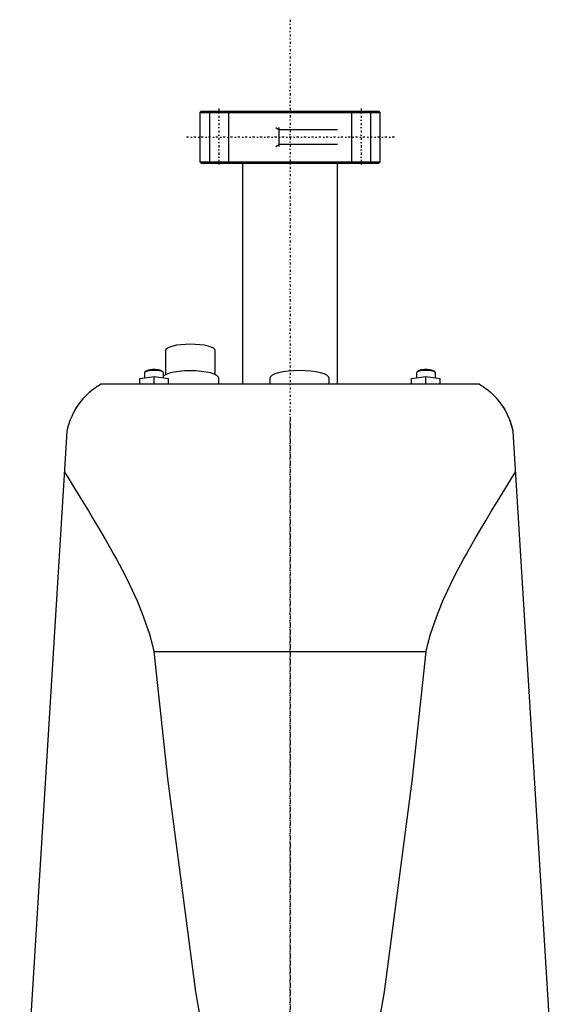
# Model space of a CAD drawing. Extents: x -90 to 90, y -1 to 703.
# Tile 4 of 4: x -57 to 57, y 496 to 703. Entities that reach past the tile are written whole.
import ezdxf

# ---------------------------------------------------------------- set-up
doc = ezdxf.new("R2010")
doc.units = 0
doc.linetypes.add('CENTER', pattern=[1.5, 0.45, -0.5, 0.05, -0.5])
for name, color, linetype in [('AM_0', 7, 'CONTINUOUS'), ('AM_10', 7, 'CONTINUOUS'), ('AM_7', 7, 'CENTER')]:
    doc.layers.add(name, color=color, linetype=linetype)

msp = doc.modelspace()

# ---------------------------------------------------------------- linework, layer by layer
at = {"layer": 'AM_0', "color": 7, "linetype": 'CONTINUOUS'}
for p, q in [((-18.7, 684), (-19, 683.7)), ((-19, 683.7), (-19, 673.3)), ((-19, 683.7), (19, 683.7)), ((-18.7, 684), (18.7, 684)), ((19, 683.7), (18.7, 684)), ((19, 673.3), (19, 683.7)), ((-19, 673.3), (-18.7, 673)), ((-19, 673.3), (19, 673.3)), ((-18.7, 673), (18.7, 673)), ((-10, 673), (-10, 626.5)), ((10, 626.5), (10, 673)), ((18.7, 673), (19, 673.3)), ((-26.25, 633.51), (-26.25, 628.46)), ((-15.75, 628.46), (-15.75, 633.51)), ((-30.58, 628.97), (-30.65, 628.83)), ((-30.65, 628.83), (-30.65, 627.77)), ((-30.34, 629.2), (-30.58, 628.97)), ((-26.72, 628.97), (-26.96, 629.2)), ((-26.65, 627.77), (-26.65, 628.83)), ((26.72, 628.97), (26.65, 628.83)), ((26.65, 628.83), (26.65, 627.77)), ((26.96, 629.2), (26.72, 628.97)), ((30.58, 628.97), (30.34, 629.2)), ((30.65, 627.77), (30.65, 628.83)), ((-31.65, 627.62), (-28.65, 628.06)), ((-31.65, 626.5), (-31.65, 627.62)), ((-28.65, 628.06), (-25.65, 627.62)), ((-28.65, 626.5), (-28.65, 628.06)), ((-25.65, 626.5), (-25.65, 627.62)), ((-15, 626.5), (-15, 627.71)), ((-4.25, 627.71), (-4.25, 626.5)), ((8.25, 626.5), (8.25, 627.71)), ((25.65, 627.62), (28.65, 628.06)), ((25.65, 626.5), (25.65, 627.62)), ((28.65, 628.06), (31.65, 627.62)), ((28.65, 626.5), (28.65, 628.06)), ((31.65, 626.5), (31.65, 627.62)), ((-39.86, 626.5), (39.86, 626.5)), ((-57, 453.55), (-47, 616.5)), ((47, 616.5), (57, 453.55)), ((-28.71, 570.12), (28.71, 570.12))]:
    msp.add_line(p, q, dxfattribs=at)
for points in [[(-21, 634.86), (-22.02, 634.84), (-23.01, 634.76), (-23.92, 634.64), (-24.71, 634.47), (-25.37, 634.26), (-25.85, 634.03), (-26.15, 633.77), (-26.25, 633.51)], [(-15.75, 633.51), (-15.85, 633.77), (-16.15, 634.03), (-16.63, 634.26), (-17.29, 634.47), (-18.08, 634.64), (-18.99, 634.76), (-19.98, 634.84), (-21, 634.86)], [(-28.65, 629.35), (-29.02, 629.34), (-29.38, 629.32), (-29.71, 629.27), (-30, 629.22), (-30.25, 629.15), (-30.44, 629.06), (-30.58, 628.97)], [(-28.65, 629.53), (-28.97, 629.52), (-29.28, 629.5), (-29.58, 629.46), (-29.83, 629.41), (-30.05, 629.35), (-30.22, 629.28), (-30.34, 629.2)], [(-26.96, 629.2), (-27.08, 629.28), (-27.25, 629.35), (-27.47, 629.41), (-27.72, 629.46), (-28.02, 629.5), (-28.33, 629.52), (-28.65, 629.53)], [(-26.65, 628.83), (-26.69, 628.94), (-26.8, 629.03), (-26.99, 629.12), (-27.24, 629.2), (-27.54, 629.27), (-27.88, 629.31), (-28.26, 629.34), (-28.65, 629.35)], [(-21, 629.26), (-22.22, 629.23), (-23.39, 629.13), (-24.46, 628.98), (-25.39, 628.77), (-26.13, 628.52), (-26.65, 628.23)], [(-15, 627.71), (-15.12, 628.01), (-15.46, 628.3), (-16.01, 628.57), (-16.76, 628.81), (-17.67, 629), (-18.7, 629.15), (-19.83, 629.23), (-21, 629.26)], [(2, 629.33), (0.78, 629.29), (-0.39, 629.2), (-1.47, 629.05), (-2.42, 628.85), (-3.2, 628.61), (-3.77, 628.33), (-4.13, 628.02), (-4.25, 627.71)], [(8.25, 627.71), (8.13, 628.02), (7.77, 628.33), (7.2, 628.61), (6.42, 628.85), (5.47, 629.05), (4.39, 629.2), (3.22, 629.29), (2, 629.33)], [(28.65, 629.35), (28.28, 629.34), (27.92, 629.32), (27.59, 629.27), (27.3, 629.22), (27.05, 629.15), (26.86, 629.06), (26.72, 628.97)], [(28.65, 629.53), (28.33, 629.52), (28.02, 629.5), (27.72, 629.46), (27.47, 629.41), (27.25, 629.35), (27.08, 629.28), (26.96, 629.2)], [(30.34, 629.2), (30.22, 629.28), (30.05, 629.35), (29.83, 629.41), (29.58, 629.46), (29.28, 629.5), (28.97, 629.52), (28.65, 629.53)], [(30.65, 628.83), (30.61, 628.94), (30.5, 629.03), (30.31, 629.12), (30.06, 629.2), (29.76, 629.27), (29.42, 629.31), (29.04, 629.34), (28.65, 629.35)]]:
    msp.add_lwpolyline(points, dxfattribs=at)
for points in [[(-47, 616.5, 0), (-46.89, 616.99, 0), (-46.63, 617.95, 0), (-46.32, 618.86, 0), (-46.15, 619.29, 0), (-45.96, 619.72, 0), (-45.57, 620.54, 0), (-45.13, 621.3, 0), (-44.67, 622.02, 0), (-44.19, 622.69, 0), (-43.69, 623.3, 0), (-43.44, 623.59, 0), (-43.18, 623.86, 0), (-42.68, 624.37, 0), (-42.18, 624.83, 0), (-41.7, 625.23, 0), (-41.25, 625.58, 0), (-40.83, 625.88, 0), (-40.64, 626.01, 0), (-40.47, 626.12, 0), (-40.17, 626.31, 0), (-39.94, 626.45, 0), (-39.86, 626.5, 0)], [(39.86, 626.5, 0), (39.94, 626.45, 0), (40.17, 626.31, 0), (40.47, 626.12, 0), (40.64, 626.01, 0), (40.83, 625.88, 0), (41.25, 625.58, 0), (41.7, 625.23, 0), (42.18, 624.83, 0), (42.68, 624.37, 0), (43.18, 623.86, 0), (43.44, 623.59, 0), (43.69, 623.3, 0), (44.19, 622.69, 0), (44.67, 622.02, 0), (45.13, 621.3, 0), (45.57, 620.54, 0), (45.96, 619.72, 0), (46.15, 619.29, 0), (46.32, 618.86, 0), (46.63, 617.95, 0), (46.89, 616.99, 0), (47, 616.5, 0)], [(-45.3, 621.02, 0), (-45.26, 621.1, 0), (-45.16, 621.25, 0), (-45.07, 621.41, 0), (-45.02, 621.48, 0), (-44.98, 621.56, 0), (-44.89, 621.7, 0), (-44.79, 621.84, 0), (-44.7, 621.97, 0), (-44.62, 622.1, 0), (-44.53, 622.23, 0), (-44.49, 622.29, 0), (-44.44, 622.34, 0), (-44.36, 622.46, 0), (-44.28, 622.57, 0), (-44.2, 622.67, 0), (-44.12, 622.77, 0), (-44.05, 622.87, 0), (-44.01, 622.91, 0), (-43.98, 622.96, 0), (-43.91, 623.04, 0), (-43.84, 623.12, 0), (-43.81, 623.16, 0)], [(43.81, 623.16, 0), (43.84, 623.12, 0), (43.91, 623.04, 0), (43.98, 622.96, 0), (44.01, 622.91, 0), (44.05, 622.87, 0), (44.12, 622.77, 0), (44.2, 622.67, 0), (44.28, 622.57, 0), (44.36, 622.46, 0), (44.44, 622.34, 0), (44.49, 622.29, 0), (44.53, 622.23, 0), (44.62, 622.1, 0), (44.7, 621.97, 0), (44.79, 621.84, 0), (44.89, 621.7, 0), (44.98, 621.56, 0), (45.02, 621.48, 0), (45.07, 621.41, 0), (45.16, 621.25, 0), (45.26, 621.1, 0), (45.3, 621.02, 0)], [(45.76, 620.16, 0), (45.8, 620.07, 0), (45.89, 619.88, 0), (45.98, 619.7, 0), (46.02, 619.6, 0), (46.06, 619.51, 0), (46.14, 619.31, 0), (46.22, 619.12, 0), (46.3, 618.92, 0), (46.38, 618.71, 0), (46.45, 618.51, 0), (46.48, 618.41, 0), (46.52, 618.31, 0), (46.59, 618.1, 0), (46.65, 617.89, 0), (46.71, 617.68, 0), (46.77, 617.46, 0), (46.83, 617.25, 0), (46.86, 617.14, 0), (46.88, 617.04, 0), (46.93, 616.82, 0), (46.98, 616.61, 0), (47, 616.5, 0)], [(-47.53, 607.89, 0), (-47.01, 607.04, 0), (-45.93, 605.3, 0), (-44.82, 603.5, 0), (-44.25, 602.58, 0), (-43.68, 601.65, 0), (-42.52, 599.75, 0), (-41.34, 597.8, 0), (-40.15, 595.81, 0), (-38.96, 593.78, 0), (-37.78, 591.7, 0), (-37.19, 590.65, 0), (-36.61, 589.59, 0), (-35.46, 587.44, 0), (-34.35, 585.26, 0), (-33.28, 583.04, 0), (-32.26, 580.78, 0), (-31.31, 578.48, 0), (-30.86, 577.32, 0), (-30.44, 576.15, 0), (-29.66, 573.77, 0), (-28.99, 571.35, 0), (-28.71, 570.12, 0)], [(28.71, 570.12, 0), (28.99, 571.35, 0), (29.66, 573.77, 0), (30.44, 576.15, 0), (30.86, 577.32, 0), (31.31, 578.48, 0), (32.26, 580.78, 0), (33.28, 583.04, 0), (34.35, 585.26, 0), (35.46, 587.44, 0), (36.61, 589.59, 0), (37.19, 590.65, 0), (37.78, 591.7, 0), (38.96, 593.78, 0), (40.15, 595.81, 0), (41.34, 597.8, 0), (42.52, 599.75, 0), (43.68, 601.65, 0), (44.25, 602.58, 0), (44.82, 603.5, 0), (45.93, 605.3, 0), (47.01, 607.04, 0), (47.53, 607.89, 0)], [(-28.71, 570.12, 0), (-25.86, 543.35, 0), (-19.91, 498.4, 0), (-16.3, 477.67, 0), (-15.26, 472.51, 0), (-14.21, 467.69, 0), (-13.68, 465.41, 0), (-13.15, 463.22, 0), (-12.09, 459.09, 0), (-11.02, 455.31, 0), (-10.49, 453.55, 0)], [(10.49, 453.55, 0), (11.02, 455.31, 0), (12.09, 459.09, 0), (13.15, 463.22, 0), (13.68, 465.41, 0), (14.21, 467.69, 0), (15.26, 472.51, 0), (16.3, 477.67, 0), (19.91, 498.4, 0), (25.86, 543.35, 0), (28.71, 570.12, 0)]]:
    msp.add_polyline3d(points, dxfattribs=at)
at = {"layer": 'AM_10', "color": 7, "linetype": 'CONTINUOUS'}
for p, q in [((-17, 684), (-17, 673)), ((-13, 684), (-13, 673)), ((13, 684), (13, 673)), ((17, 684), (17, 673)), ((-3, 680.5), (-2.26, 680.07)), ((-2.26, 676.5), (-2.26, 680.5)), ((10, 680.07), (-2.26, 680.07)), ((-3, 676.5), (-2.26, 676.93)), ((10, 676.93), (-2.26, 676.93))]:
    msp.add_line(p, q, dxfattribs=at)
at = {"layer": 'AM_7', "color": 4, "linetype": 'CENTER'}
for p, q in [((0, 703.25), (0, 279.75)), ((-15, 684.55), (-15, 672.45)), ((15, 684.55), (15, 672.45)), ((22, 678.5), (-22, 678.5)), ((0, 619.2), (0, 339.31))]:
    msp.add_line(p, q, dxfattribs=at)

doc.saveas('drawing.dxf')
